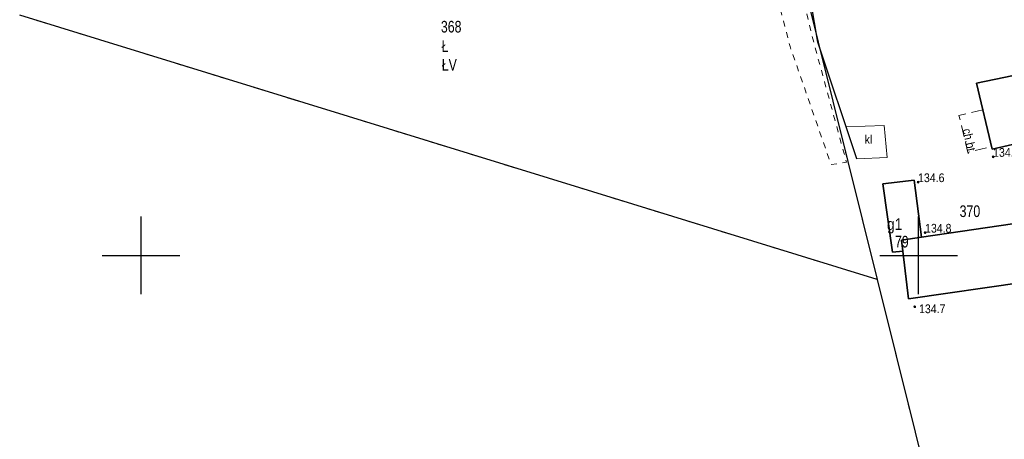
# Model space of a CAD drawing. Header units: metres. Extents: x 5548743 to 5556416, y 5707500 to 5714000.
# Tile 23 of 203: x 5551284 to 5551411, y 5711376 to 5711430. Entities that reach past the tile are written whole.
import ezdxf
from ezdxf.enums import TextEntityAlignment as Align

# ---------------------------------------------------------------- set-up
doc = ezdxf.new("R2010")
doc.units = ezdxf.units.M
doc.header["$MEASUREMENT"] = 0
for name, pattern in [('0.75_0.75', [1.5, 0.75, -0.75]), ('1.5_0.75', [2.25, 1.5, -0.75]), ('219-1000', [0])]:
    doc.linetypes.add(name, pattern=pattern)
doc.layers.get('0').update_dxf_attribs({"color": 2, "linetype": 'CONTINUOUS', "lineweight": 5})
for name, color, linetype in [('209-oznaczenie konturu klasyfikacyjnego', 7, 'CONTINUOUS'), ('210-oznaczenie konturu użytku gruntowego', 7, 'CONTINUOUS'), ('211-numer działki ewidencyjnej', 7, 'CONTINUOUS'), ('217-kontur klasyfikacyjny', 7, 'CONTINUOUS'), ('218-kontur użytku gruntowego', 7, 'CONTINUOUS'), ('219-działka ewidencyjna', 7, 'CONTINUOUS'), ('312-budynek ewidencyjny', 7, 'CONTINUOUS'), ('312-oznaczenie budynku ewidencyjnego', 7, 'CONTINUOUS'), ('312-oznaczenie budynku ewidencyjnego-Atr117', 7, 'CONTINUOUS'), ('chodnik', 7, 'CONTINUOUS'), ('chodnik-Atr17', 7, 'CONTINUOUS'), ('ogrodzenie trwałe', 7, 'CONTINUOUS'), ('osadnik  szambo', 7, 'CONTINUOUS'), ('osadnik  szambo-Atr17', 7, 'CONTINUOUS'), ('pikieta naturalna', 7, 'CONTINUOUS'), ('pikieta naturalna-Atr2', 7, 'CONTINUOUS'), ('rów melioracyjny (poligon)', 7, 'CONTINUOUS'), ('Wstawianie ramki sekcyjnej z opisem', 7, 'CONTINUOUS')]:
    doc.layers.add(name, color=color, linetype=linetype)
doc.styles.get("Standard").update_dxf_attribs({"font": 'Working1250', "width": 0.75})
doc.linetypes.add('902-1000', pattern='A,5,0,[1,ksztalty.shx,S=1,R=0,X=0,Y=0],5', length=10)

# ---------------------------------------------------------------- blocks, each defined once
blk = doc.blocks.new('PW01')
at = {"linetype": 'Continuous', "lineweight": 13}
h = blk.add_hatch(color=0, dxfattribs=at)
edge = h.paths.add_edge_path()
edge.add_arc((0, 0), 0.18, 0, 360)
blk = doc.blocks.new('RAMKA1000K')
at = {"color": 0}
for p, q in [((100, 395), (100, 405)), ((200, 395), (200, 405)), ((95, 400), (105, 400)), ((195, 400), (205, 400))]:
    blk.add_line(p, q, dxfattribs=at)

msp = doc.modelspace()

# ---------------------------------------------------------------- linework, layer by layer
at = {"layer": '217-kontur klasyfikacyjny', "color": 3, "linetype": '1.5_0.75', "lineweight": 18, "flags": 128}
for points in [[(5551385.18, 5711435.09), (5551392.75, 5711404.65)], [(5551392.75, 5711404.65), (5551385.18, 5711435.09)], [(5551284.39, 5711430.91), (5551380.08, 5711401.39)], [(5551392.75, 5711404.65), (5551394.68, 5711396.89)], [(5551394.68, 5711396.89), (5551392.75, 5711404.65)], [(5551380.08, 5711401.39), (5551394.68, 5711396.89)], [(5551394.68, 5711396.89), (5551399.03, 5711379.38)], [(5551399.03, 5711379.38), (5551401.99, 5711367.45)]]:
    msp.add_lwpolyline(points, dxfattribs=at)
at = {"layer": '218-kontur użytku gruntowego', "color": 70, "linetype": '1.5_0.75', "lineweight": 18, "flags": 128}
for points in [[(5551385.18, 5711435.09), (5551392.75, 5711404.65)], [(5551392.75, 5711404.65), (5551385.18, 5711435.09)], [(5551284.39, 5711430.91), (5551380.08, 5711401.39)], [(5551392.75, 5711404.65), (5551394.68, 5711396.89)], [(5551394.68, 5711396.89), (5551392.75, 5711404.65)], [(5551380.08, 5711401.39), (5551394.68, 5711396.89)], [(5551394.68, 5711396.89), (5551399.03, 5711379.38)], [(5551399.03, 5711379.38), (5551401.99, 5711367.45)]]:
    msp.add_lwpolyline(points, dxfattribs=at)
at = {"layer": '219-działka ewidencyjna', "color": 94, "linetype": '219-1000', "lineweight": 30, "flags": 128}
for points in [[(5551385.18, 5711435.09), (5551394.68, 5711396.89)], [(5551394.68, 5711396.89), (5551284.39, 5711430.91)], [(5551394.68, 5711396.89), (5551401.99, 5711367.45)]]:
    msp.add_lwpolyline(points, dxfattribs=at)
at = {"layer": '312-budynek ewidencyjny', "color": 252, "linetype": 'Continuous', "lineweight": 35, "flags": 128}
for points in [[(5551407.42, 5711422.17), (5551421.48, 5711425.07)], [(5551409.47, 5711413.69), (5551407.42, 5711422.17)], [(5551423.52, 5711416.9), (5551409.47, 5711413.69)], [(5551395.41, 5711409.23), (5551399.41, 5711409.67)], [(5551396.62, 5711400.4), (5551395.41, 5711409.23)], [(5551399.41, 5711409.67), (5551400.35, 5711402.35)], [(5551400.35, 5711402.35), (5551427.28, 5711406.29)], [(5551400.35, 5711402.35), (5551397.79, 5711401.98)], [(5551397.79, 5711401.98), (5551400.35, 5711402.35)], [(5551397.79, 5711401.98), (5551397.97, 5711400.53)], [(5551397.97, 5711400.53), (5551397.79, 5711401.98)], [(5551397.97, 5711400.53), (5551396.62, 5711400.4)], [(5551398.7, 5711394.41), (5551397.97, 5711400.53)], [(5551428.46, 5711398.72), (5551398.7, 5711394.41)]]:
    msp.add_lwpolyline(points, dxfattribs=at)
at = {"layer": 'chodnik', "color": 252, "linetype": '1.5_0.75', "lineweight": 18, "flags": 128}
msp.add_lwpolyline([(5551408.25, 5711418.75), (5551405.18, 5711418.01), (5551406.32, 5711413.26), (5551409.39, 5711414)], close=True, dxfattribs=at)
at = {"layer": 'ogrodzenie trwałe', "color": 252, "linetype": '902-1000', "lineweight": 25, "flags": 128}
msp.add_lwpolyline([(5551392.06, 5711412.42), (5551387.02, 5711427.46), (5551385.78, 5711434.8), (5551384.52, 5711438.56), (5551382.05, 5711447.48)], dxfattribs=at)
at = {"layer": 'osadnik  szambo', "color": 34, "linetype": 'Continuous', "lineweight": 18, "flags": 128}
msp.add_lwpolyline([(5551390.68, 5711416.54), (5551395.57, 5711416.71), (5551395.93, 5711412.6), (5551392.06, 5711412.42)], close=True, dxfattribs=at)
at = {"layer": 'rów melioracyjny (poligon)', "color": 252, "linetype": '0.75_0.75', "lineweight": 18, "flags": 128}
msp.add_lwpolyline([(5551388.74, 5711411.68), (5551390.71, 5711412), (5551386.52, 5711427.38), (5551384.74, 5711434.64), (5551383.43, 5711438.38), (5551381.77, 5711442.41), (5551380.37, 5711437.88), (5551381.58, 5711434.13), (5551383.46, 5711426.89)], close=True, dxfattribs=at)

# ---------------------------------------------------------------- block references
at = {"layer": 'pikieta naturalna', "color": 252, "linetype": 'Continuous', "lineweight": 13}
for p in [(5551409.58, 5711412.69), (5551399.93, 5711409.43), (5551400.83, 5711402.93), (5551399.5, 5711393.39)]:
    msp.add_blockref('PW01', p, dxfattribs=at)
at = {"layer": 'Wstawianie ramki sekcyjnej z opisem', "color": 8, "linetype": 'Continuous', "lineweight": 5}
msp.add_blockref('RAMKA1000K', (5551200, 5711000), dxfattribs=at)
msp.add_blockref('RAMKA1000K', (5551200, 5711000), dxfattribs=at)
msp.add_blockref('RAMKA1000K', (5551200, 5711000), dxfattribs=at)
msp.add_blockref('RAMKA1000K', (5551200, 5711000), dxfattribs=at)

# ---------------------------------------------------------------- texts
at = {"layer": '209-oznaczenie konturu klasyfikacyjnego', "color": 70, "linetype": 'Continuous', "lineweight": 18, "width": 0.79}
msp.add_text('ŁV', height=1.5, dxfattribs=at).set_placement((5551338.67, 5711425.28), align=Align.TOP_LEFT)
at = {"layer": '210-oznaczenie konturu użytku gruntowego', "color": 70, "linetype": 'Continuous', "lineweight": 18, "width": 0.79}
msp.add_text('Ł', height=1.5, dxfattribs=at).set_placement((5551338.65, 5711426.18))
at = {"layer": '211-numer działki ewidencyjnej', "color": 94, "linetype": 'Continuous', "lineweight": 30, "width": 0.79}
for s, p in [('368', (5551338.56, 5711430.18)), ('370', (5551405.27, 5711406.44))]:
    msp.add_text(s, height=1.5, dxfattribs=at).set_placement(p, align=Align.TOP_LEFT)
at = {"layer": '312-oznaczenie budynku ewidencyjnego', "color": 252, "linetype": 'Continuous', "lineweight": 18, "width": 0.79}
msp.add_text('79', height=1.5, dxfattribs=at).set_placement((5551396.95, 5711402.52), align=Align.TOP_LEFT)
at = {"layer": '312-oznaczenie budynku ewidencyjnego-Atr117', "color": 252, "width": 0.9}
msp.add_text('g1', height=1.5, dxfattribs=at).set_placement((5551396.92, 5711404.02), align=Align.MIDDLE_CENTER)
at = {"layer": 'chodnik-Atr17', "color": 252, "width": 0.9}
msp.add_text('ch.bt.', height=1.125, rotation=282.185, dxfattribs=at).set_placement((5551405.64, 5711416.19))
at = {"layer": 'osadnik  szambo-Atr17', "color": 34, "width": 0.9}
msp.add_text('kl', height=1.125, dxfattribs=at).set_placement((5551393.06, 5711414.37))
at = {"layer": 'pikieta naturalna-Atr2', "color": 252, "width": 0.9}
for s, p in [('134.8', (5551409.58, 5711412.69)), ('134.6', (5551399.93, 5711409.43)), ('134.8', (5551400.83, 5711402.93)), ('134.7', (5551400.05, 5711392.57))]:
    msp.add_text(s, height=1.125, dxfattribs=at).set_placement(p)

doc.saveas('drawing.dxf')
